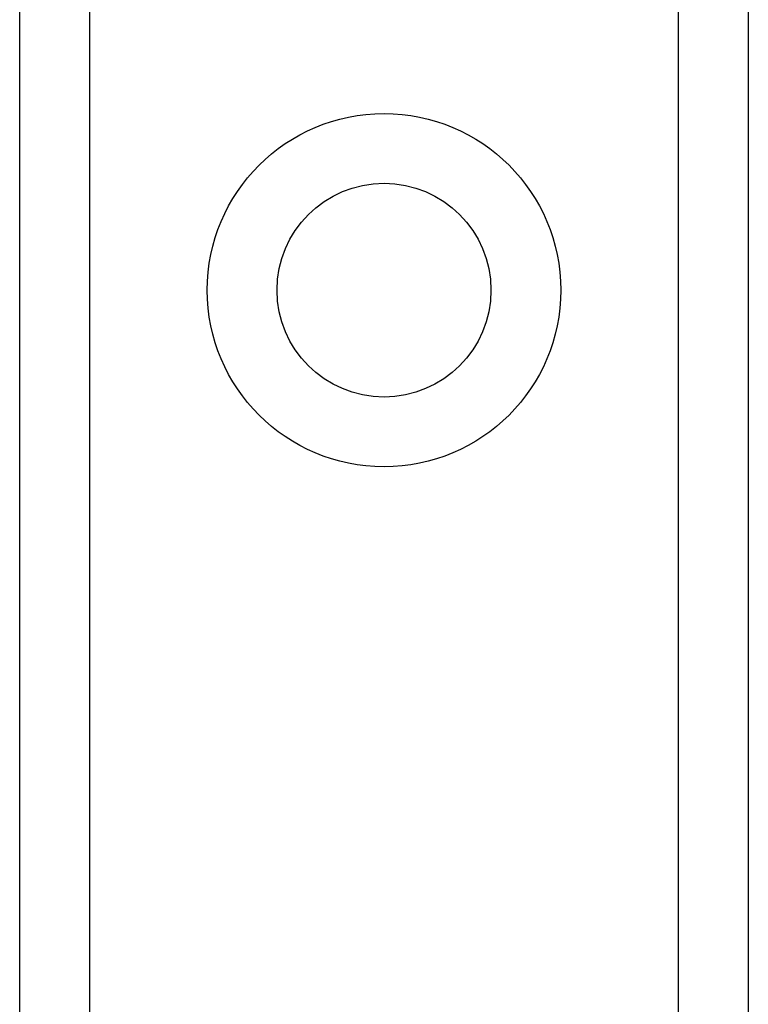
# Model space of a CAD drawing. Header units: inches. Extents: x 3.3 to 95.3, y 5.9 to 50.1.
# Tile 23 of 71: x 21.499 to 22.061, y 20.337 to 21.097. Entities that reach past the tile are written whole.
import ezdxf

# ---------------------------------------------------------------- set-up
doc = ezdxf.new("R2010")
doc.units = ezdxf.units.IN
doc.header["$MEASUREMENT"] = 0
doc.layers.add('Visible Edges(ANSI)', color=7, linetype='Continuous', lineweight=25)
doc.layers.add('Visible Tangent Edges(ANSI)', color=7, linetype='Continuous', lineweight=25)

msp = doc.modelspace()

# ---------------------------------------------------------------- linework, layer by layer
at = {"layer": 'Visible Edges(ANSI)'}
for p, q in [((21.49908, 19.57724), (21.49908, 36.96307)), ((22.06108, 36.96307), (22.06108, 19.57724))]:
    msp.add_line(p, q, dxfattribs=at)
msp.add_circle((21.78008, 20.88827), 0.0825, dxfattribs=at)
at = {"layer": 'Visible Tangent Edges(ANSI)'}
for p, q in [((21.55293, 36.96307), (21.55293, 19.57724)), ((22.00723, 19.57724), (22.00723, 36.96307))]:
    msp.add_line(p, q, dxfattribs=at)
msp.add_circle((21.78008, 20.88827), 0.13635, dxfattribs=at)

doc.saveas('drawing.dxf')
